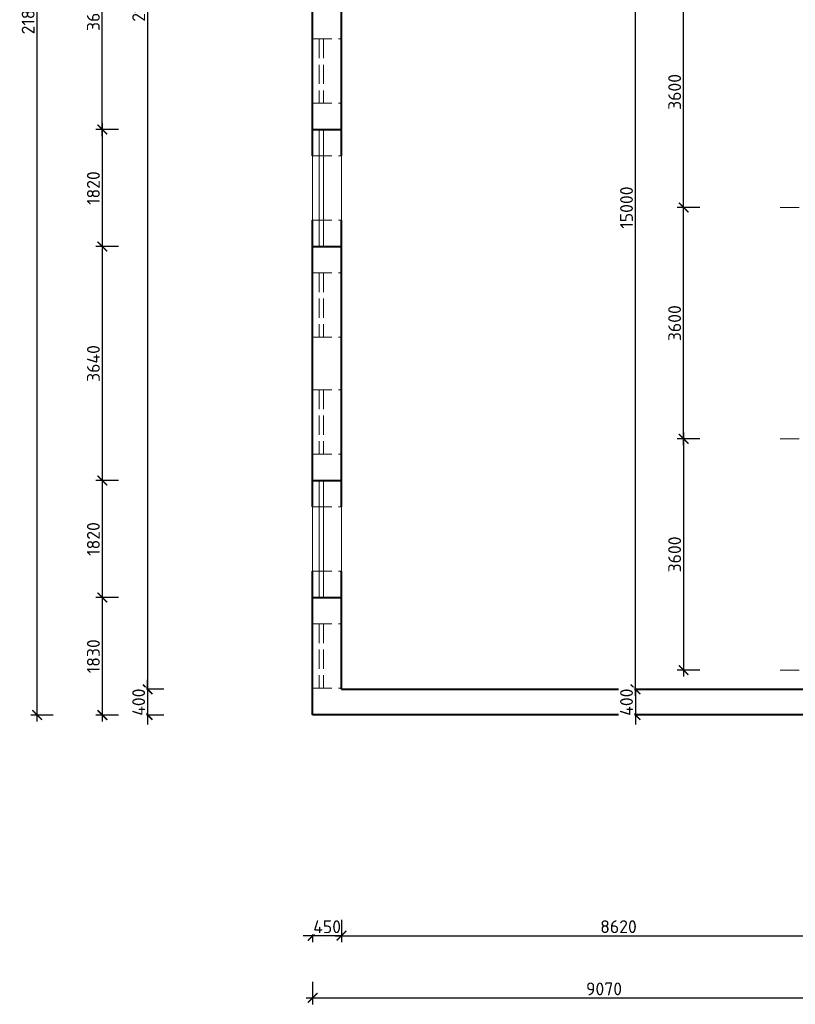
# Model space of a CAD drawing. Header units: metres. Extents: x -115250 to 1551995, y -140807 to 374743.
# Tile 46 of 205: x 28417 to 40489, y 53555 to 68884. Entities that reach past the tile are written whole.
import ezdxf

# ---------------------------------------------------------------- set-up
doc = ezdxf.new("R2010")
doc.units = ezdxf.units.M
doc.header["$LTSCALE"] = 100
doc.header["$PDMODE"] = 3
doc.header["$PDSIZE"] = 150
doc.linetypes.add('0101aČÁRKOVANÁ', pattern=[4, 3, -1])
doc.linetypes.add('0102aČERCHOVANÁ', pattern=[5.1, 3, -1, 0.1, -1])
doc.layers.get('Defpoints').update_dxf_attribs({"lineweight": 9})
for name, color, linetype, lineweight in [('010-kota', 3, 'Continuous', 9), ('910-okno', 7, 'Continuous', 15), ('910-okno nad rovinou řezu', 7, '0101aČÁRKOVANÁ', 15), ('910-osa', 8, '0102aČERCHOVANÁ', 9), ('910-tenka', 4, 'Continuous', 15), ('910-tlusta', 6, 'Continuous', 40)]:
    doc.layers.add(name, color=color, linetype=linetype, lineweight=lineweight)
doc.styles.add('ISOCPEUR', font='isocpeur.ttf')
doc.dimstyles.new('TSUNAMI_100', dxfattribs={"dimscale": 100, "dimtxt": 2, "dimasz": 1.5, "dimexe": 1, "dimexo": 2, "dimgap": 0.4, "dimtad": 1, "dimdec": 0, "dimrnd": 5, "dimzin": 0, "dimtxsty": 'ISOCPEUR', "dimblk1": 'ARCHTICK', "dimblk2": 'ARCHTICK', "dimsah": 1, "dimcen": 0.09, "dimdle": 1, "dimclrd": 256, "dimclre": 256, "dimclrt": 256, "dimadec": 0, "dimazin": 0, "dimtfac": 1, "dimtdec": 0, "dimtix": 1, "dimtmove": 1, "dimatfit": 3, "dimfxlon": 1, "dimtfill": 1, "dimtolj": 1, "dimtzin": 0, "dimarcsym": 0})

# ---------------------------------------------------------------- blocks, each defined once
blk = doc.blocks.new('_ARCHTICK')
at = {"color": 0, "linetype": 'ByBlock', "const_width": 0.15}
blk.add_lwpolyline([(-0.5, -0.5), (0.5, 0.5)], dxfattribs=at)
blk = doc.blocks.new('*D455')
at = {"layer": '010-kota', "lineweight": -2, "transparency": 16777216}
for p, q in [((39001, 65959), (38651, 65959)), ((38751, 62259), (38751, 66059)), ((39001, 62359), (38651, 62359))]:
    blk.add_line(p, q, dxfattribs=at)
at = {"layer": 'Defpoints', "color": 0, "transparency": 16777216}
for p in [(38751, 65959), (40251, 65959), (40251, 62359)]:
    blk.add_point(p, dxfattribs=at)
at = {"layer": '010-kota', "lineweight": -2, "transparency": 16777216, "xscale": 150, "yscale": 150, "zscale": 150}
for p, rotation in [((38751, 65959), 90), ((38751, 62359), 270)]:
    blk.add_blockref('_ARCHTICK', p, dxfattribs=dict(at, rotation=rotation))
at = {"layer": '010-kota', "transparency": 16777216, "insert": (38611, 64159), "char_height": 200, "attachment_point": 5, "rotation": 90, "style": 'ISOCPEUR', "bg_fill": 3, "box_fill_scale": 1.1, "bg_fill_color": 256, "bg_fill_true_color": 13158600, "bg_fill_transparency": 0}
blk.add_mtext('\\A1;3600', dxfattribs=at)
blk = doc.blocks.new('*D456')
at = {"layer": '010-kota', "lineweight": -2, "transparency": 16777216}
for p, q in [((38751, 65859), (38751, 69659)), ((39001, 69559), (38651, 69559)), ((39001, 65959), (38651, 65959))]:
    blk.add_line(p, q, dxfattribs=at)
at = {"layer": 'Defpoints', "color": 0, "transparency": 16777216}
for p in [(38751, 69559), (40251, 69559), (40251, 65959)]:
    blk.add_point(p, dxfattribs=at)
at = {"layer": '010-kota', "lineweight": -2, "transparency": 16777216, "xscale": 150, "yscale": 150, "zscale": 150}
for p, rotation in [((38751, 69559), 90), ((38751, 65959), 270)]:
    blk.add_blockref('_ARCHTICK', p, dxfattribs=dict(at, rotation=rotation))
at = {"layer": '010-kota', "transparency": 16777216, "insert": (38611, 67759), "char_height": 200, "attachment_point": 5, "rotation": 90, "style": 'ISOCPEUR', "bg_fill": 3, "box_fill_scale": 1.1, "bg_fill_color": 256, "bg_fill_true_color": 13158600, "bg_fill_transparency": 0}
blk.add_mtext('\\A1;3600', dxfattribs=at)
blk = doc.blocks.new('*D458')
at = {"layer": '010-kota', "lineweight": -2, "transparency": 16777216}
for p, q in [((38751, 62459), (38751, 58659)), ((39001, 62359), (38651, 62359)), ((39001, 58759), (38651, 58759))]:
    blk.add_line(p, q, dxfattribs=at)
at = {"layer": 'Defpoints', "color": 0, "transparency": 16777216}
for p in [(40251, 62359), (38751, 58759), (40251, 58759)]:
    blk.add_point(p, dxfattribs=at)
at = {"layer": '010-kota', "lineweight": -2, "transparency": 16777216, "xscale": 150, "yscale": 150, "zscale": 150}
for p, rotation in [((38751, 62359), 90), ((38751, 58759), 270)]:
    blk.add_blockref('_ARCHTICK', p, dxfattribs=dict(at, rotation=rotation))
at = {"layer": '010-kota', "transparency": 16777216, "insert": (38611, 60559), "char_height": 200, "attachment_point": 5, "rotation": 90, "style": 'ISOCPEUR', "bg_fill": 3, "box_fill_scale": 1.1, "bg_fill_color": 256, "bg_fill_true_color": 13158600, "bg_fill_transparency": 0}
blk.add_mtext('\\A1;3600', dxfattribs=at)
blk = doc.blocks.new('*D460')
at = {"layer": '010-kota', "lineweight": -2, "transparency": 16777216}
for p, q in [((30659, 79869), (30309, 79869)), ((30409, 79969), (30409, 58359)), ((30659, 58459), (30309, 58459))]:
    blk.add_line(p, q, dxfattribs=at)
at = {"layer": 'Defpoints', "color": 0, "transparency": 16777216}
for p in [(33426, 79869), (30409, 58459), (33427, 58459)]:
    blk.add_point(p, dxfattribs=at)
at = {"layer": '010-kota', "lineweight": -2, "transparency": 16777216, "xscale": 150, "yscale": 150, "zscale": 150}
for p, rotation in [((30409, 79869), 90), ((30409, 58459), 270)]:
    blk.add_blockref('_ARCHTICK', p, dxfattribs=dict(at, rotation=rotation))
at = {"layer": '010-kota', "transparency": 16777216, "insert": (30269, 69164), "char_height": 200, "attachment_point": 5, "rotation": 90, "style": 'ISOCPEUR', "bg_fill": 3, "box_fill_scale": 1.1, "bg_fill_color": 256, "bg_fill_true_color": 13158600, "bg_fill_transparency": 0}
blk.add_mtext('\\A1;21410', dxfattribs=at)
blk = doc.blocks.new('*D461')
at = {"layer": '010-kota', "lineweight": -2, "transparency": 16777216}
for p, q in [((30409, 58459), (30409, 58609)), ((30659, 58459), (30309, 58459)), ((30409, 58459), (30409, 58059)), ((30659, 58059), (30309, 58059)), ((30409, 58059), (30409, 57909))]:
    blk.add_line(p, q, dxfattribs=at)
at = {"layer": 'Defpoints', "color": 0, "transparency": 16777216}
for p in [(33427, 58459), (33427, 58059)]:
    blk.add_point(p, dxfattribs=at)
at = {"layer": '010-kota', "lineweight": -2, "transparency": 16777216, "xscale": 150, "yscale": 150, "zscale": 150}
for p, rotation in [((30409, 58459), 270), ((30409, 58059), 90)]:
    blk.add_blockref('_ARCHTICK', p, dxfattribs=dict(at, rotation=rotation))
at = {"layer": '010-kota', "transparency": 16777216, "insert": (30269, 58259), "char_height": 200, "attachment_point": 5, "rotation": 90, "style": 'ISOCPEUR', "bg_fill": 3, "box_fill_scale": 1.1, "bg_fill_color": 256, "bg_fill_true_color": 13158600, "bg_fill_transparency": 0}
blk.add_mtext('\\A1;400', dxfattribs=at)
at = {"layer": 'Defpoints', "color": 0, "transparency": 16777216}
blk.add_point((30409, 58059), dxfattribs=at)
blk = doc.blocks.new('*D462')
at = {"layer": '010-kota', "lineweight": -2, "transparency": 16777216}
for p, q in [((29704, 57959), (29704, 59989)), ((29954, 59889), (29604, 59889)), ((29954, 58059), (29604, 58059))]:
    blk.add_line(p, q, dxfattribs=at)
at = {"layer": 'Defpoints', "color": 0, "transparency": 16777216}
for p in [(29704, 59889), (32977, 59889), (32977, 58059)]:
    blk.add_point(p, dxfattribs=at)
at = {"layer": '010-kota', "lineweight": -2, "transparency": 16777216, "xscale": 150, "yscale": 150, "zscale": 150}
for p, rotation in [((29704, 59889), 90), ((29704, 58059), 270)]:
    blk.add_blockref('_ARCHTICK', p, dxfattribs=dict(at, rotation=rotation))
at = {"layer": '010-kota', "transparency": 16777216, "insert": (29564, 58974), "char_height": 200, "attachment_point": 5, "rotation": 90, "style": 'ISOCPEUR', "bg_fill": 3, "box_fill_scale": 1.1, "bg_fill_color": 256, "bg_fill_true_color": 13158600, "bg_fill_transparency": 0}
blk.add_mtext('\\A1;1830', dxfattribs=at)
blk = doc.blocks.new('*D463')
at = {"layer": '010-kota', "lineweight": -2, "transparency": 16777216}
for p, q in [((29704, 59789), (29704, 61810)), ((29954, 61710), (29604, 61710)), ((29954, 59889), (29604, 59889))]:
    blk.add_line(p, q, dxfattribs=at)
at = {"layer": 'Defpoints', "color": 0, "transparency": 16777216}
for p in [(29704, 61710), (32977, 61710), (32977, 59889)]:
    blk.add_point(p, dxfattribs=at)
at = {"layer": '010-kota', "lineweight": -2, "transparency": 16777216, "xscale": 150, "yscale": 150, "zscale": 150}
for p, rotation in [((29704, 61710), 90), ((29704, 59889), 270)]:
    blk.add_blockref('_ARCHTICK', p, dxfattribs=dict(at, rotation=rotation))
at = {"layer": '010-kota', "transparency": 16777216, "insert": (29564, 60799), "char_height": 200, "attachment_point": 5, "rotation": 90, "style": 'ISOCPEUR', "bg_fill": 3, "box_fill_scale": 1.1, "bg_fill_color": 256, "bg_fill_true_color": 13158600, "bg_fill_transparency": 0}
blk.add_mtext('\\A1;1820', dxfattribs=at)
blk = doc.blocks.new('*D464')
at = {"layer": '010-kota', "lineweight": -2, "transparency": 16777216}
for p, q in [((29704, 61610), (29704, 65452)), ((29954, 65352), (29604, 65352)), ((29954, 61710), (29604, 61710))]:
    blk.add_line(p, q, dxfattribs=at)
at = {"layer": 'Defpoints', "color": 0, "transparency": 16777216}
for p in [(29704, 65352), (32975, 65352), (32976, 61710)]:
    blk.add_point(p, dxfattribs=at)
at = {"layer": '010-kota', "lineweight": -2, "transparency": 16777216, "xscale": 150, "yscale": 150, "zscale": 150}
for p, rotation in [((29704, 65352), 90), ((29704, 61710), 270)]:
    blk.add_blockref('_ARCHTICK', p, dxfattribs=dict(at, rotation=rotation))
at = {"layer": '010-kota', "transparency": 16777216, "insert": (29564, 63531), "char_height": 200, "attachment_point": 5, "rotation": 90, "style": 'ISOCPEUR', "bg_fill": 3, "box_fill_scale": 1.1, "bg_fill_color": 256, "bg_fill_true_color": 13158600, "bg_fill_transparency": 0}
blk.add_mtext('\\A1;3640', dxfattribs=at)
blk = doc.blocks.new('*D465')
at = {"layer": '010-kota', "lineweight": -2, "transparency": 16777216}
for p, q in [((29954, 67173), (29604, 67173)), ((29704, 65252), (29704, 67273)), ((29954, 65352), (29604, 65352))]:
    blk.add_line(p, q, dxfattribs=at)
at = {"layer": 'Defpoints', "color": 0, "transparency": 16777216}
for p in [(29704, 67173), (32977, 67173), (32975, 65352)]:
    blk.add_point(p, dxfattribs=at)
at = {"layer": '010-kota', "lineweight": -2, "transparency": 16777216, "xscale": 150, "yscale": 150, "zscale": 150}
for p, rotation in [((29704, 67173), 90), ((29704, 65352), 270)]:
    blk.add_blockref('_ARCHTICK', p, dxfattribs=dict(at, rotation=rotation))
at = {"layer": '010-kota', "transparency": 16777216, "insert": (29564, 66262), "char_height": 200, "attachment_point": 5, "rotation": 90, "style": 'ISOCPEUR', "bg_fill": 3, "box_fill_scale": 1.1, "bg_fill_color": 256, "bg_fill_true_color": 13158600, "bg_fill_transparency": 0}
blk.add_mtext('\\A1;1820', dxfattribs=at)
blk = doc.blocks.new('*D466')
at = {"layer": '010-kota', "lineweight": -2, "transparency": 16777216}
for p, q in [((29703, 67073), (29703, 70915)), ((29953, 70815), (29603, 70815)), ((29953, 67173), (29603, 67173))]:
    blk.add_line(p, q, dxfattribs=at)
at = {"layer": 'Defpoints', "color": 0, "transparency": 16777216}
for p in [(29703, 70815), (32977, 70815), (32976, 67173)]:
    blk.add_point(p, dxfattribs=at)
at = {"layer": '010-kota', "lineweight": -2, "transparency": 16777216, "xscale": 150, "yscale": 150, "zscale": 150}
for p, rotation in [((29703, 70815), 90), ((29703, 67173), 270)]:
    blk.add_blockref('_ARCHTICK', p, dxfattribs=dict(at, rotation=rotation))
at = {"layer": '010-kota', "transparency": 16777216, "insert": (29563, 68994), "char_height": 200, "attachment_point": 5, "rotation": 90, "style": 'ISOCPEUR', "bg_fill": 3, "box_fill_scale": 1.1, "bg_fill_color": 256, "bg_fill_true_color": 13158600, "bg_fill_transparency": 0}
blk.add_mtext('\\A1;3640', dxfattribs=at)
blk = doc.blocks.new('*D471')
at = {"layer": '010-kota', "lineweight": -2, "transparency": 16777216}
for p, q in [((28689, 57959), (28689, 80019)), ((28939, 79919), (28589, 79919)), ((28939, 58059), (28589, 58059))]:
    blk.add_line(p, q, dxfattribs=at)
at = {"layer": 'Defpoints', "color": 0, "transparency": 16777216}
for p in [(28689, 79919), (32977, 79919), (32977, 58059)]:
    blk.add_point(p, dxfattribs=at)
at = {"layer": '010-kota', "lineweight": -2, "transparency": 16777216, "xscale": 150, "yscale": 150, "zscale": 150}
for p, rotation in [((28689, 79919), 90), ((28689, 58059), 270)]:
    blk.add_blockref('_ARCHTICK', p, dxfattribs=dict(at, rotation=rotation))
at = {"layer": '010-kota', "transparency": 16777216, "insert": (28549, 68989), "char_height": 200, "attachment_point": 5, "rotation": 90, "style": 'ISOCPEUR', "bg_fill": 3, "box_fill_scale": 1.1, "bg_fill_color": 256, "bg_fill_true_color": 13158600, "bg_fill_transparency": 0}
blk.add_mtext('\\A1;21860', dxfattribs=at)
blk = doc.blocks.new('*D484')
at = {"layer": '010-kota', "lineweight": -2, "transparency": 16777216}
for p, q in [((32977, 54873), (32977, 54523)), ((33427, 54873), (33427, 54523)), ((32977, 54623), (32827, 54623)), ((33427, 54623), (32977, 54623)), ((33427, 54623), (33577, 54623))]:
    blk.add_line(p, q, dxfattribs=at)
at = {"layer": 'Defpoints', "color": 0, "transparency": 16777216}
for p in [(32977, 58459), (33427, 58459)]:
    blk.add_point(p, dxfattribs=at)
at = {"layer": '010-kota', "lineweight": -2, "transparency": 16777216, "xscale": 150, "yscale": 150, "zscale": 150}
blk.add_blockref('_ARCHTICK', (32977, 54623), dxfattribs=at)
at = {"layer": '010-kota', "lineweight": -2, "transparency": 16777216, "xscale": 150, "yscale": 150, "zscale": 150, "rotation": 180}
blk.add_blockref('_ARCHTICK', (33427, 54623), dxfattribs=at)
at = {"layer": '010-kota', "transparency": 16777216, "insert": (33202, 54763), "char_height": 200, "attachment_point": 5, "style": 'ISOCPEUR', "bg_fill": 3, "box_fill_scale": 1.1, "bg_fill_color": 256, "bg_fill_true_color": 13158600, "bg_fill_transparency": 0}
blk.add_mtext('\\A1;450', dxfattribs=at)
at = {"layer": 'Defpoints', "color": 0, "transparency": 16777216}
blk.add_point((32977, 54623), dxfattribs=at)
blk = doc.blocks.new('*D485')
at = {"layer": '010-kota', "lineweight": -2, "transparency": 16777216}
for p, q in [((33427, 54873), (33427, 54523)), ((42047, 54874), (42047, 54524)), ((33327, 54623), (42147, 54624))]:
    blk.add_line(p, q, dxfattribs=at)
at = {"layer": 'Defpoints', "color": 0, "transparency": 16777216}
for p in [(33427, 58459), (42047, 58459), (42047, 54624)]:
    blk.add_point(p, dxfattribs=at)
at = {"layer": '010-kota', "lineweight": -2, "transparency": 16777216, "xscale": 150, "yscale": 150, "zscale": 150}
for p, rotation in [((33427, 54623), 180.0041542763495), ((42047, 54624), 0.004154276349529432)]:
    blk.add_blockref('_ARCHTICK', p, dxfattribs=dict(at, rotation=rotation))
at = {"layer": '010-kota', "transparency": 16777216, "insert": (37737, 54764), "char_height": 200, "attachment_point": 5, "rotation": 0.0042, "style": 'ISOCPEUR', "bg_fill": 3, "box_fill_scale": 1.1, "bg_fill_color": 256, "bg_fill_true_color": 13158600, "bg_fill_transparency": 0}
blk.add_mtext('\\A1;8620', dxfattribs=at)
blk = doc.blocks.new('*D531')
at = {"layer": '010-kota', "lineweight": -2, "transparency": 16777216}
for p, q in [((38252, 73459), (37902, 73459)), ((38002, 58359), (38002, 73559)), ((38252, 58459), (37902, 58459))]:
    blk.add_line(p, q, dxfattribs=at)
at = {"layer": 'Defpoints', "color": 0, "transparency": 16777216}
for p in [(38002, 73459), (42947, 73459), (42947, 58459)]:
    blk.add_point(p, dxfattribs=at)
at = {"layer": '010-kota', "lineweight": -2, "transparency": 16777216, "xscale": 150, "yscale": 150, "zscale": 150}
for p, rotation in [((38002, 73459), 90), ((38002, 58459), 270)]:
    blk.add_blockref('_ARCHTICK', p, dxfattribs=dict(at, rotation=rotation))
at = {"layer": '010-kota', "transparency": 16777216, "insert": (37862, 65959), "char_height": 200, "attachment_point": 5, "rotation": 90, "style": 'ISOCPEUR', "bg_fill": 3, "box_fill_scale": 1.1, "bg_fill_color": 256, "bg_fill_true_color": 13158600, "bg_fill_transparency": 0}
blk.add_mtext('\\A1;15000', dxfattribs=at)
blk = doc.blocks.new('*D587')
at = {"layer": '010-kota', "lineweight": -2, "transparency": 16777216}
for p, q in [((32977, 53905), (32977, 53555)), ((42047, 53905), (42047, 53555)), ((32877, 53655), (42147, 53655))]:
    blk.add_line(p, q, dxfattribs=at)
at = {"layer": 'Defpoints', "color": 0, "transparency": 16777216}
for p in [(32977, 58059), (42047, 58059), (42047, 53655)]:
    blk.add_point(p, dxfattribs=at)
at = {"layer": '010-kota', "lineweight": -2, "transparency": 16777216, "xscale": 150, "yscale": 150, "zscale": 150, "rotation": 180}
blk.add_blockref('_ARCHTICK', (32977, 53655), dxfattribs=at)
at = {"layer": '010-kota', "lineweight": -2, "transparency": 16777216, "xscale": 150, "yscale": 150, "zscale": 150}
blk.add_blockref('_ARCHTICK', (42047, 53655), dxfattribs=at)
at = {"layer": '010-kota', "transparency": 16777216, "insert": (37512, 53795), "char_height": 200, "attachment_point": 5, "style": 'ISOCPEUR', "bg_fill": 3, "box_fill_scale": 1.1, "bg_fill_color": 256, "bg_fill_true_color": 13158600, "bg_fill_transparency": 0}
blk.add_mtext('\\A1;9070', dxfattribs=at)
blk = doc.blocks.new('*D590')
at = {"layer": '010-kota', "lineweight": -2, "transparency": 16777216}
for p, q in [((38002, 58459), (38002, 58609)), ((38252, 58459), (37902, 58459)), ((38002, 58459), (38002, 58059)), ((38252, 58059), (37902, 58059)), ((38002, 58059), (38002, 57909))]:
    blk.add_line(p, q, dxfattribs=at)
at = {"layer": 'Defpoints', "color": 0, "transparency": 16777216}
for p in [(42047, 58459), (42047, 58059)]:
    blk.add_point(p, dxfattribs=at)
at = {"layer": '010-kota', "lineweight": -2, "transparency": 16777216, "xscale": 150, "yscale": 150, "zscale": 150}
for p, rotation in [((38002, 58459), 270), ((38002, 58059), 90)]:
    blk.add_blockref('_ARCHTICK', p, dxfattribs=dict(at, rotation=rotation))
at = {"layer": '010-kota', "transparency": 16777216, "insert": (37862, 58259), "char_height": 200, "attachment_point": 5, "rotation": 90, "style": 'ISOCPEUR', "bg_fill": 3, "box_fill_scale": 1.1, "bg_fill_color": 256, "bg_fill_true_color": 13158600, "bg_fill_transparency": 0}
blk.add_mtext('\\A1;400', dxfattribs=at)
at = {"layer": 'Defpoints', "color": 0, "transparency": 16777216}
blk.add_point((38002, 58059), dxfattribs=at)

msp = doc.modelspace()

# ---------------------------------------------------------------- linework, layer by layer
at = {"layer": '910-okno'}
for p, q in [((33076.7, 67172.8), (33076.7, 65351.8)), ((33146.7, 67172.8), (33146.7, 65351.8)), ((33076.7, 61709.8), (33076.7, 59888.8)), ((33146.7, 61709.8), (33146.7, 59888.8))]:
    msp.add_line(p, q, dxfattribs=at)
at = {"layer": '910-okno nad rovinou řezu'}
for p, q in [((32976.7, 68583.3), (33426.7, 68583.3)), ((32976.7, 68583.3), (33426.7, 68583.3)), ((32976.7, 68583.3), (33426.7, 68583.3)), ((32976.7, 68583.3), (33426.7, 68583.3)), ((32976.7, 68583.3), (32976.7, 67583.3)), ((33076.7, 68583.3), (33076.7, 67583.3)), ((33146.7, 68583.3), (33146.7, 67583.3)), ((33426.7, 68583.3), (33426.7, 67583.3)), ((32976.7, 67583.3), (33426.7, 67583.3)), ((32976.7, 66762.3), (33426.7, 66762.3)), ((32976.7, 66762.3), (33426.7, 66762.3)), ((32976.7, 66762.3), (33426.7, 66762.3)), ((32976.7, 66762.3), (33426.7, 66762.3)), ((32976.7, 66762.3), (32976.7, 65762.3)), ((33076.7, 66762.3), (33076.7, 65762.3)), ((33146.7, 66762.3), (33146.7, 65762.3)), ((33426.7, 66762.3), (33426.7, 65762.3)), ((32976.7, 65762.3), (33426.7, 65762.3)), ((32976.7, 64941.3), (33426.7, 64941.3)), ((32976.7, 64941.3), (33426.7, 64941.3)), ((32976.7, 64941.3), (33426.7, 64941.3)), ((32976.7, 64941.3), (33426.7, 64941.3)), ((32976.7, 64941.3), (32976.7, 63941.3)), ((33076.7, 64941.3), (33076.7, 63941.3)), ((33146.7, 64941.3), (33146.7, 63941.3)), ((33426.7, 64941.3), (33426.7, 63941.3)), ((32976.7, 63941.3), (33426.7, 63941.3)), ((32976.7, 63120.3), (33426.7, 63120.3)), ((32976.7, 63120.3), (33426.7, 63120.3)), ((32976.7, 63120.3), (33426.7, 63120.3)), ((32976.7, 63120.3), (33426.7, 63120.3)), ((32976.7, 63120.3), (32976.7, 62120.3)), ((33076.7, 63120.3), (33076.7, 62120.3)), ((33146.7, 63120.3), (33146.7, 62120.3)), ((33426.7, 63120.3), (33426.7, 62120.3)), ((32976.7, 62120.3), (33426.7, 62120.3)), ((32976.7, 61299.3), (33426.7, 61299.3)), ((32976.7, 61299.3), (33426.7, 61299.3)), ((32976.7, 61299.3), (33426.7, 61299.3)), ((32976.7, 61299.3), (33426.7, 61299.3)), ((32976.7, 61299.3), (32976.7, 60299.3)), ((33076.7, 61299.3), (33076.7, 60299.3)), ((33146.7, 61299.3), (33146.7, 60299.3)), ((33426.7, 61299.3), (33426.7, 60299.3)), ((32976.7, 60299.3), (33426.7, 60299.3)), ((32976.7, 59478.3), (33426.7, 59478.3)), ((32976.7, 59478.3), (33426.7, 59478.3)), ((32976.7, 59478.3), (33426.7, 59478.3)), ((32976.7, 59478.3), (33426.7, 59478.3)), ((32976.7, 59478.3), (33426.7, 59478.3)), ((32976.7, 59478.3), (32976.7, 58478.3)), ((33076.7, 59478.3), (33076.7, 58478.3)), ((33146.7, 59478.3), (33146.7, 58478.3)), ((33426.7, 59478.3), (33426.7, 58478.3)), ((32976.7, 58478.3), (33426.7, 58478.3)), ((32976.7, 58478.3), (33426.7, 58478.3))]:
    msp.add_line(p, q, dxfattribs=at)
at = {"layer": '910-osa'}
for p, q in [((40251.2, 65959.3), (114311.8, 65959.3)), ((40251.2, 62359.3), (90726.7, 62359.3)), ((40251.2, 58759.3), (114311.8, 58759.3))]:
    msp.add_line(p, q, dxfattribs=at)
at = {"layer": '910-tenka'}
for p, q in [((32976.7, 67172.8), (32976.7, 65351.8)), ((33426.7, 67172.8), (33426.7, 65351.8)), ((32976.7, 61709.8), (32976.7, 59888.8)), ((33426.7, 61709.8), (33426.7, 59888.8))]:
    msp.add_line(p, q, dxfattribs=at)
at = {"layer": '910-tlusta'}
for p, q in [((32976.7, 68583.3), (32976.7, 69404.3)), ((33426.7, 68583.3), (33426.7, 69404.3)), ((32976.7, 67172.8), (32976.7, 68583.3)), ((33426.7, 67172.8), (33426.7, 68583.3)), ((32976.7, 66762.3), (32976.7, 67583.3)), ((33426.7, 66762.3), (33426.7, 67583.3)), ((32976.7, 67172.8), (33426.7, 67172.8)), ((32976.7, 64941.3), (32976.7, 65762.3)), ((33426.7, 64941.3), (33426.7, 65762.3)), ((32976.7, 63941.3), (32976.7, 65351.8)), ((32976.7, 65351.8), (33426.7, 65351.8)), ((33426.7, 63941.3), (33426.7, 65351.8)), ((32976.7, 63120.3), (32976.7, 63941.3)), ((33426.7, 63120.3), (33426.7, 63941.3)), ((32976.7, 61709.8), (32976.7, 63120.3)), ((33426.7, 61709.8), (33426.7, 63120.3)), ((32976.7, 61299.3), (32976.7, 62120.3)), ((33426.7, 61299.3), (33426.7, 62120.3)), ((32976.7, 61709.8), (33426.7, 61709.8)), ((32976.7, 59478.3), (32976.7, 60299.3)), ((33426.7, 59478.3), (33426.7, 60299.3)), ((32976.7, 58478.3), (32976.7, 59888.8)), ((32976.7, 59888.8), (33426.7, 59888.8)), ((33426.7, 58468.8), (33426.7, 59888.8)), ((32976.7, 58059.3), (32976.7, 58478.3)), ((33426.7, 58459.3), (33426.7, 58478.3)), ((33426.7, 58459.3), (42446.7, 58459.3)), ((41906.7, 58059.3), (32976.7, 58059.3))]:
    msp.add_line(p, q, dxfattribs=at)

# ---------------------------------------------------------------- next in the draw order: dimensions: what is measured, and where the dimension line sits
at = {"layer": '010-kota'}
for base, p1, p2, picture, middle in [((30408.7, 58459.3), (33426.1, 79869.3), (33426.7, 58459.3), '*D460', (30268.7, 69164.3)), ((38751.3, 65959.3), (40251.2, 62359.3), (40251.2, 65959.3), '*D455', (38611.3, 64159.3))]:
    dim = msp.add_linear_dim(base=base, p1=p1, p2=p2, angle=90, dimstyle='TSUNAMI_100', dxfattribs=at)
    dim.commit()
    dim.dimension.update_dxf_attribs({"geometry": picture, "text_midpoint": middle})

# ---------------------------------------------------------------- next in the draw order: dimensions: what is measured, and where the dimension line sits
for base, p1, p2, picture, middle in [((38751.3, 69559.3), (40251.2, 65959.3), (40251.2, 69559.3), '*D456', (38611.3, 67759.3)), ((38751.3, 58759.3), (40251.2, 62359.3), (40251.2, 58759.3), '*D458', (38611.3, 60559.3)), ((30408.7, 58059.3), (33426.7, 58459.3), (33426.7, 58059.3), '*D461', (30268.7, 58259.3))]:
    dim = msp.add_linear_dim(base=base, p1=p1, p2=p2, angle=90, dimstyle='TSUNAMI_100', dxfattribs=at)
    dim.commit()
    dim.dimension.update_dxf_attribs({"geometry": picture, "text_midpoint": middle})

# ---------------------------------------------------------------- next in the draw order: dimensions: what is measured, and where the dimension line sits
dim = msp.add_linear_dim(base=(29704.3513954, 59888.8079315), p1=(32976.7057476, 58059.3079315), p2=(32976.7057476, 59888.8079315), angle=90, dimstyle='TSUNAMI_100', dxfattribs=at)
dim.commit()
dim.dimension.update_dxf_attribs({"geometry": '*D462', "text_midpoint": (29564.3513954, 58974.0579315)})

# ---------------------------------------------------------------- next in the draw order: dimensions: what is measured, and where the dimension line sits
dim = msp.add_linear_dim(base=(29704.4, 61709.8), p1=(32976.7, 59888.8), p2=(32976.7, 61709.8), angle=90, dimstyle='TSUNAMI_100', dxfattribs=at)
dim.commit()
dim.dimension.update_dxf_attribs({"geometry": '*D463', "text_midpoint": (29564.4, 60799.3)})

# ---------------------------------------------------------------- next in the draw order: dimensions: what is measured, and where the dimension line sits
dim = msp.add_linear_dim(base=(29704.4, 65351.8), p1=(32976.1, 61709.8), p2=(32975.5, 65351.8), angle=90, dimstyle='TSUNAMI_100', dxfattribs=at)
dim.commit()
dim.dimension.update_dxf_attribs({"geometry": '*D464', "text_midpoint": (29564.4, 63530.8)})

# ---------------------------------------------------------------- next in the draw order: dimensions: what is measured, and where the dimension line sits
dim = msp.add_linear_dim(base=(29704.4, 67172.8), p1=(32975.5, 65351.8), p2=(32976.7, 67172.8), angle=90, dimstyle='TSUNAMI_100', dxfattribs=at)
dim.commit()
dim.dimension.update_dxf_attribs({"geometry": '*D465', "text_midpoint": (29564.4, 66262.3)})

# ---------------------------------------------------------------- next in the draw order: dimensions: what is measured, and where the dimension line sits
dim = msp.add_linear_dim(base=(29703.1, 70814.8), p1=(32976.1, 67172.8), p2=(32976.7, 70814.8), angle=90, dimstyle='TSUNAMI_100', dxfattribs=at)
dim.commit()
dim.dimension.update_dxf_attribs({"geometry": '*D466', "text_midpoint": (29563.1, 68993.8)})

# ---------------------------------------------------------------- next in the draw order: dimensions: what is measured, and where the dimension line sits
dim = msp.add_linear_dim(base=(28688.5, 79919.3), p1=(32976.7, 58059.3), p2=(32976.7, 79919.3), angle=90, dimstyle='TSUNAMI_100', dxfattribs=at)
dim.commit()
dim.dimension.update_dxf_attribs({"geometry": '*D471', "text_midpoint": (28548.5, 68989.3)})

# ---------------------------------------------------------------- next in the draw order: dimensions: what is measured, and where the dimension line sits
dim = msp.add_aligned_dim(p1=(33426.7, 58459.3), p2=(32976.7, 58459.3), distance=3836, dimstyle='TSUNAMI_100', dxfattribs=at)
dim.commit()
dim.dimension.update_dxf_attribs({"geometry": '*D484', "text_midpoint": (33201.7, 54763.3)})

# ---------------------------------------------------------------- next in the draw order: dimensions: what is measured, and where the dimension line sits
dim = msp.add_aligned_dim(p1=(33426.7, 58458.7), p2=(42046.7, 58459.3), distance=-3835.5, dimstyle='TSUNAMI_100', dxfattribs=at)
dim.commit()
dim.dimension.update_dxf_attribs({"geometry": '*D485', "text_midpoint": (37737, 54763.5)})

# ---------------------------------------------------------------- next in the draw order: dimensions: what is measured, and where the dimension line sits
dim = msp.add_linear_dim(base=(38002.3, 73459.3), p1=(42946.7, 58459.3), p2=(42946.7, 73459.3), angle=90, dimstyle='TSUNAMI_100', dxfattribs=at)
dim.commit()
dim.dimension.update_dxf_attribs({"geometry": '*D531', "text_midpoint": (37862.3, 65959.3)})
dim = msp.add_linear_dim(base=(42046.7, 53655.4), p1=(32976.7, 58059.3), p2=(42046.7, 58059.3), dimstyle='TSUNAMI_100', dxfattribs=at)
dim.commit()
dim.dimension.update_dxf_attribs({"geometry": '*D587', "text_midpoint": (37511.7, 53795.4)})

# ---------------------------------------------------------------- next in the draw order: dimensions: what is measured, and where the dimension line sits
dim = msp.add_linear_dim(base=(38002.3, 58059.3), p1=(42046.7, 58459.3), p2=(42046.7, 58059.3), angle=90, dimstyle='TSUNAMI_100', dxfattribs=at)
dim.commit()
dim.dimension.update_dxf_attribs({"geometry": '*D590', "text_midpoint": (37862.3, 58259.3)})

doc.saveas('drawing.dxf')
